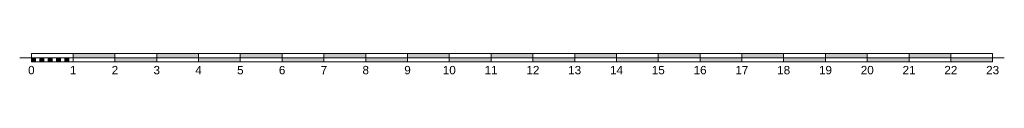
# Model space of a CAD drawing. Header units: millimetres. Extents: x 208545 to 5957542, y -593447 to 257160.
# Tile 5 of 60: x 4574513 to 4598071, y 216471 to 216971. Entities that reach past the tile are written whole.
import ezdxf
from ezdxf.enums import TextEntityAlignment as Align

# ---------------------------------------------------------------- set-up
doc = ezdxf.new("R2010")
doc.units = ezdxf.units.MM
doc.header["$MEASUREMENT"] = 0
doc.layers.add('Wnętrze - Umeblowanie', color=7, linetype='Continuous')
doc.layers.add('Wnętrze - Umeblowanie_Nr_pióra__1', color=7, linetype='Continuous', lineweight=13)
doc.styles.add('STYL_AUTOMATYCZNY_1', font='arial.ttf')

# ---------------------------------------------------------------- blocks, each defined once
blk = doc.blocks.new('Skala 27_2')
at = {"layer": 'Wnętrze - Umeblowanie', "linetype": 'Continuous', "lineweight": 0, "true_color": 0x000000}
for points in [[(279, 0), (379, 0), (379, 100), (279, 100)], [(479, 0), (579, 0), (579, 100), (479, 100)], [(679, 0), (779, 0), (779, 100), (679, 100)], [(879, 0), (979, 0), (979, 100), (879, 100)], [(1079, 0), (1179, 0), (1179, 100), (1079, 100)], [(1279, 100), (2279, 100), (2279, 200), (1279, 200)], [(2279, 100), (2279, 0), (3279, 0), (3279, 100)], [(3279, 100), (4279, 100), (4279, 200), (3279, 200)], [(4279, 100), (4279, 0), (5279, 0), (5279, 100)], [(5279, 100), (6279, 100), (6279, 200), (5279, 200)], [(6279, 100), (6279, 0), (7279, 0), (7279, 100)], [(7279, 100), (8279, 100), (8279, 200), (7279, 200)], [(8279, 100), (8279, 0), (9279, 0), (9279, 100)], [(9279, 100), (10279, 100), (10279, 200), (9279, 200)], [(10279, 100), (10279, 0), (11279, 0), (11279, 100)], [(11279, 100), (12279, 100), (12279, 200), (11279, 200)], [(12279, 100), (12279, 0), (13279, 0), (13279, 100)], [(13279, 100), (14279, 100), (14279, 200), (13279, 200)], [(14279, 100), (14279, 0), (15279, 0), (15279, 100)], [(15279, 100), (16279, 100), (16279, 200), (15279, 200)], [(16279, 100), (16279, 0), (17279, 0), (17279, 100)], [(17279, 100), (18279, 100), (18279, 200), (17279, 200)], [(18279, 100), (18279, 0), (19279, 0), (19279, 100)], [(19279, 100), (20279, 100), (20279, 200), (19279, 200)], [(20279, 100), (20279, 0), (21279, 0), (21279, 100)], [(21279, 100), (22279, 100), (22279, 200), (21279, 200)], [(22279, 100), (22279, 0), (23279, 0), (23279, 100)]]:
    blk.add_hatch(color=18, dxfattribs=at).paths.add_polyline_path(points)
at = {"layer": 'Wnętrze - Umeblowanie_Nr_pióra__1', "color": 7, "linetype": 'Continuous', "lineweight": 13}
for p, q in [((0, 100), (23558, 100)), ((279, 200), (23279, 200)), ((279, 0), (279, 200)), ((279, 0), (23279, 0)), ((1279, 0), (1279, 200)), ((2279, 0), (2279, 200)), ((3279, 0), (3279, 200)), ((4279, 0), (4279, 200)), ((5279, 0), (5279, 200)), ((6279, 0), (6279, 200)), ((7279, 0), (7279, 200)), ((8279, 0), (8279, 200)), ((9279, 0), (9279, 200)), ((10279, 0), (10279, 200)), ((11279, 0), (11279, 200)), ((12279, 0), (12279, 200)), ((13279, 0), (13279, 200)), ((14279, 0), (14279, 200)), ((15279, 0), (15279, 200)), ((16279, 0), (16279, 200)), ((17279, 0), (17279, 200)), ((18279, 0), (18279, 200)), ((19279, 0), (19279, 200)), ((20279, 0), (20279, 200)), ((21279, 0), (21279, 200)), ((22279, 0), (22279, 200)), ((23279, 0), (23279, 200))]:
    blk.add_line(p, q, dxfattribs=at)
at = {"layer": 'Wnętrze - Umeblowanie_Nr_pióra__1', "color": 7, "linetype": 'Continuous', "lineweight": 13, "flags": 128}
for points in [[(279, 0), (379, 0), (379, 100), (279, 100)], [(479, 0), (579, 0), (579, 100), (479, 100)], [(679, 0), (779, 0), (779, 100), (679, 100)], [(879, 0), (979, 0), (979, 100), (879, 100)], [(1079, 0), (1179, 0), (1179, 100), (1079, 100)], [(1279, 100), (2279, 100), (2279, 200), (1279, 200)], [(2279, 100), (2279, 0), (3279, 0), (3279, 100)], [(3279, 100), (4279, 100), (4279, 200), (3279, 200)], [(4279, 100), (4279, 0), (5279, 0), (5279, 100)], [(5279, 100), (6279, 100), (6279, 200), (5279, 200)], [(6279, 100), (6279, 0), (7279, 0), (7279, 100)], [(7279, 100), (8279, 100), (8279, 200), (7279, 200)], [(8279, 100), (8279, 0), (9279, 0), (9279, 100)], [(9279, 100), (10279, 100), (10279, 200), (9279, 200)], [(10279, 100), (10279, 0), (11279, 0), (11279, 100)], [(11279, 100), (12279, 100), (12279, 200), (11279, 200)], [(12279, 100), (12279, 0), (13279, 0), (13279, 100)], [(13279, 100), (14279, 100), (14279, 200), (13279, 200)], [(14279, 100), (14279, 0), (15279, 0), (15279, 100)], [(15279, 100), (16279, 100), (16279, 200), (15279, 200)], [(16279, 100), (16279, 0), (17279, 0), (17279, 100)], [(17279, 100), (18279, 100), (18279, 200), (17279, 200)], [(18279, 100), (18279, 0), (19279, 0), (19279, 100)], [(19279, 100), (20279, 100), (20279, 200), (19279, 200)], [(20279, 100), (20279, 0), (21279, 0), (21279, 100)], [(21279, 100), (22279, 100), (22279, 200), (21279, 200)], [(22279, 100), (22279, 0), (23279, 0), (23279, 100)]]:
    blk.add_lwpolyline(points, close=True, dxfattribs=at)
at = {"layer": 'Wnętrze - Umeblowanie_Nr_pióra__1', "color": 7, "lineweight": 13, "style": 'STYL_AUTOMATYCZNY_1'}
for tag, p in [('DUMMY_22', (279, -96)), ('DUMMY_23_0', (1279, -96)), ('DUMMY_24_0', (2279, -96)), ('DUMMY_25', (3279, -96)), ('DUMMY_26', (4279, -96)), ('DUMMY_27', (5279, -96)), ('DUMMY_28', (6279, -96)), ('DUMMY_29', (7279, -96)), ('DUMMY_30', (8279, -96)), ('DUMMY_31', (9279, -96)), ('gs_text_style_bold', (10279, -96)), ('DUMMY_23_1', (11279, -96)), ('DUMMY_23_2', (12279, -96)), ('DUMMY_23_3', (13279, -96)), ('DUMMY_23_4', (14279, -96)), ('gs_TextPosY', (15279, -96)), ('DUMMY_23_5', (16279, -96)), ('DUMMY_23_6', (17279, -96)), ('DUMMY_23_7', (18279, -96)), ('DUMMY_23_8', (19279, -96)), ('B', (20279, -96)), ('DUMMY_23_9', (21279, -96)), ('DUMMY_24_1', (22279, -96)), ('DUMMY_24_2', (23279, -96))]:
    blk.add_attdef(tag, text='', height=200, dxfattribs=at).set_placement(p, align=Align.TOP_CENTER)

msp = doc.modelspace()

# ---------------------------------------------------------------- block references
at = {"layer": 'Wnętrze - Umeblowanie', "color": 104, "linetype": 'Continuous', "lineweight": 13, "true_color": 0x029e21}
ref = msp.add_blockref('Skala 27_2', (4574513.126, 216770.586), dxfattribs=dict(at, zscale=1000))
ref.add_attrib('B', '20', dxfattribs={"layer": 'Wnętrze - Umeblowanie_Nr_pióra__1', "color": 7, "lineweight": 13, "height": 200, "style": 'STYL_AUTOMATYCZNY_1'}).set_placement((4594792.297, 216674.871), align=Align.TOP_CENTER)
ref.add_attrib('gs_text_style_bold', '10', dxfattribs={"layer": 'Wnętrze - Umeblowanie_Nr_pióra__1', "color": 7, "lineweight": 13, "height": 200, "style": 'STYL_AUTOMATYCZNY_1'}).set_placement((4584792.297, 216674.871), align=Align.TOP_CENTER)
ref.add_attrib('gs_TextPosY', '15', dxfattribs={"layer": 'Wnętrze - Umeblowanie_Nr_pióra__1', "color": 7, "lineweight": 13, "height": 200, "style": 'STYL_AUTOMATYCZNY_1'}).set_placement((4589792.297, 216674.871), align=Align.TOP_CENTER)
ref.add_attrib('DUMMY_23', '11', dxfattribs={"layer": 'Wnętrze - Umeblowanie_Nr_pióra__1', "color": 7, "lineweight": 13, "height": 200, "style": 'STYL_AUTOMATYCZNY_1'}).set_placement((4585792.297, 216674.871), align=Align.TOP_CENTER)
ref.add_attrib('DUMMY_23_1', '12', dxfattribs={"layer": 'Wnętrze - Umeblowanie_Nr_pióra__1', "color": 7, "lineweight": 13, "height": 200, "style": 'STYL_AUTOMATYCZNY_1'}).set_placement((4586792.297, 216674.871), align=Align.TOP_CENTER)
ref.add_attrib('DUMMY_23_2', '13', dxfattribs={"layer": 'Wnętrze - Umeblowanie_Nr_pióra__1', "color": 7, "lineweight": 13, "height": 200, "style": 'STYL_AUTOMATYCZNY_1'}).set_placement((4587792.297, 216674.871), align=Align.TOP_CENTER)
ref.add_attrib('DUMMY_23_3', '14', dxfattribs={"layer": 'Wnętrze - Umeblowanie_Nr_pióra__1', "color": 7, "lineweight": 13, "height": 200, "style": 'STYL_AUTOMATYCZNY_1'}).set_placement((4588792.297, 216674.871), align=Align.TOP_CENTER)
ref.add_attrib('DUMMY_23_4', '16', dxfattribs={"layer": 'Wnętrze - Umeblowanie_Nr_pióra__1', "color": 7, "lineweight": 13, "height": 200, "style": 'STYL_AUTOMATYCZNY_1'}).set_placement((4590792.297, 216674.871), align=Align.TOP_CENTER)
ref.add_attrib('DUMMY_23_5', '17', dxfattribs={"layer": 'Wnętrze - Umeblowanie_Nr_pióra__1', "color": 7, "lineweight": 13, "height": 200, "style": 'STYL_AUTOMATYCZNY_1'}).set_placement((4591792.297, 216674.871), align=Align.TOP_CENTER)
ref.add_attrib('DUMMY_23_6', '18', dxfattribs={"layer": 'Wnętrze - Umeblowanie_Nr_pióra__1', "color": 7, "lineweight": 13, "height": 200, "style": 'STYL_AUTOMATYCZNY_1'}).set_placement((4592792.297, 216674.871), align=Align.TOP_CENTER)
ref.add_attrib('DUMMY_23_7', '19', dxfattribs={"layer": 'Wnętrze - Umeblowanie_Nr_pióra__1', "color": 7, "lineweight": 13, "height": 200, "style": 'STYL_AUTOMATYCZNY_1'}).set_placement((4593792.297, 216674.871), align=Align.TOP_CENTER)
ref.add_attrib('DUMMY_23_8', '21', dxfattribs={"layer": 'Wnętrze - Umeblowanie_Nr_pióra__1', "color": 7, "lineweight": 13, "height": 200, "style": 'STYL_AUTOMATYCZNY_1'}).set_placement((4595792.297, 216674.871), align=Align.TOP_CENTER)
ref.add_attrib('DUMMY_24', '22', dxfattribs={"layer": 'Wnętrze - Umeblowanie_Nr_pióra__1', "color": 7, "lineweight": 13, "height": 200, "style": 'STYL_AUTOMATYCZNY_1'}).set_placement((4596792.297, 216674.871), align=Align.TOP_CENTER)
ref.add_attrib('DUMMY_24_1', '23', dxfattribs={"layer": 'Wnętrze - Umeblowanie_Nr_pióra__1', "color": 7, "lineweight": 13, "height": 200, "style": 'STYL_AUTOMATYCZNY_1'}).set_placement((4597792.297, 216674.871), align=Align.TOP_CENTER)
ref.add_attrib('DUMMY_32', '0', dxfattribs={"layer": 'Wnętrze - Umeblowanie_Nr_pióra__1', "color": 7, "lineweight": 13, "height": 200, "style": 'STYL_AUTOMATYCZNY_1'}).set_placement((4574792.297, 216674.871), align=Align.TOP_CENTER)
ref.add_attrib('DUMMY_33', '1', dxfattribs={"layer": 'Wnętrze - Umeblowanie_Nr_pióra__1', "color": 7, "lineweight": 13, "height": 200, "style": 'STYL_AUTOMATYCZNY_1'}).set_placement((4575792.297, 216674.871), align=Align.TOP_CENTER)
ref.add_attrib('DUMMY_34', '2', dxfattribs={"layer": 'Wnętrze - Umeblowanie_Nr_pióra__1', "color": 7, "lineweight": 13, "height": 200, "style": 'STYL_AUTOMATYCZNY_1'}).set_placement((4576792.297, 216674.871), align=Align.TOP_CENTER)
ref.add_attrib('DUMMY_35', '3', dxfattribs={"layer": 'Wnętrze - Umeblowanie_Nr_pióra__1', "color": 7, "lineweight": 13, "height": 200, "style": 'STYL_AUTOMATYCZNY_1'}).set_placement((4577792.297, 216674.871), align=Align.TOP_CENTER)
ref.add_attrib('DUMMY_36', '4', dxfattribs={"layer": 'Wnętrze - Umeblowanie_Nr_pióra__1', "color": 7, "lineweight": 13, "height": 200, "style": 'STYL_AUTOMATYCZNY_1'}).set_placement((4578792.297, 216674.871), align=Align.TOP_CENTER)
ref.add_attrib('DUMMY_37', '5', dxfattribs={"layer": 'Wnętrze - Umeblowanie_Nr_pióra__1', "color": 7, "lineweight": 13, "height": 200, "style": 'STYL_AUTOMATYCZNY_1'}).set_placement((4579792.297, 216674.871), align=Align.TOP_CENTER)
ref.add_attrib('DUMMY_38', '6', dxfattribs={"layer": 'Wnętrze - Umeblowanie_Nr_pióra__1', "color": 7, "lineweight": 13, "height": 200, "style": 'STYL_AUTOMATYCZNY_1'}).set_placement((4580792.297, 216674.871), align=Align.TOP_CENTER)
ref.add_attrib('DUMMY_39', '7', dxfattribs={"layer": 'Wnętrze - Umeblowanie_Nr_pióra__1', "color": 7, "lineweight": 13, "height": 200, "style": 'STYL_AUTOMATYCZNY_1'}).set_placement((4581792.297, 216674.871), align=Align.TOP_CENTER)
ref.add_attrib('DUMMY_40', '8', dxfattribs={"layer": 'Wnętrze - Umeblowanie_Nr_pióra__1', "color": 7, "lineweight": 13, "height": 200, "style": 'STYL_AUTOMATYCZNY_1'}).set_placement((4582792.297, 216674.871), align=Align.TOP_CENTER)
ref.add_attrib('DUMMY_41', '9', dxfattribs={"layer": 'Wnętrze - Umeblowanie_Nr_pióra__1', "color": 7, "lineweight": 13, "height": 200, "style": 'STYL_AUTOMATYCZNY_1'}).set_placement((4583792.297, 216674.871), align=Align.TOP_CENTER)

doc.saveas('drawing.dxf')
